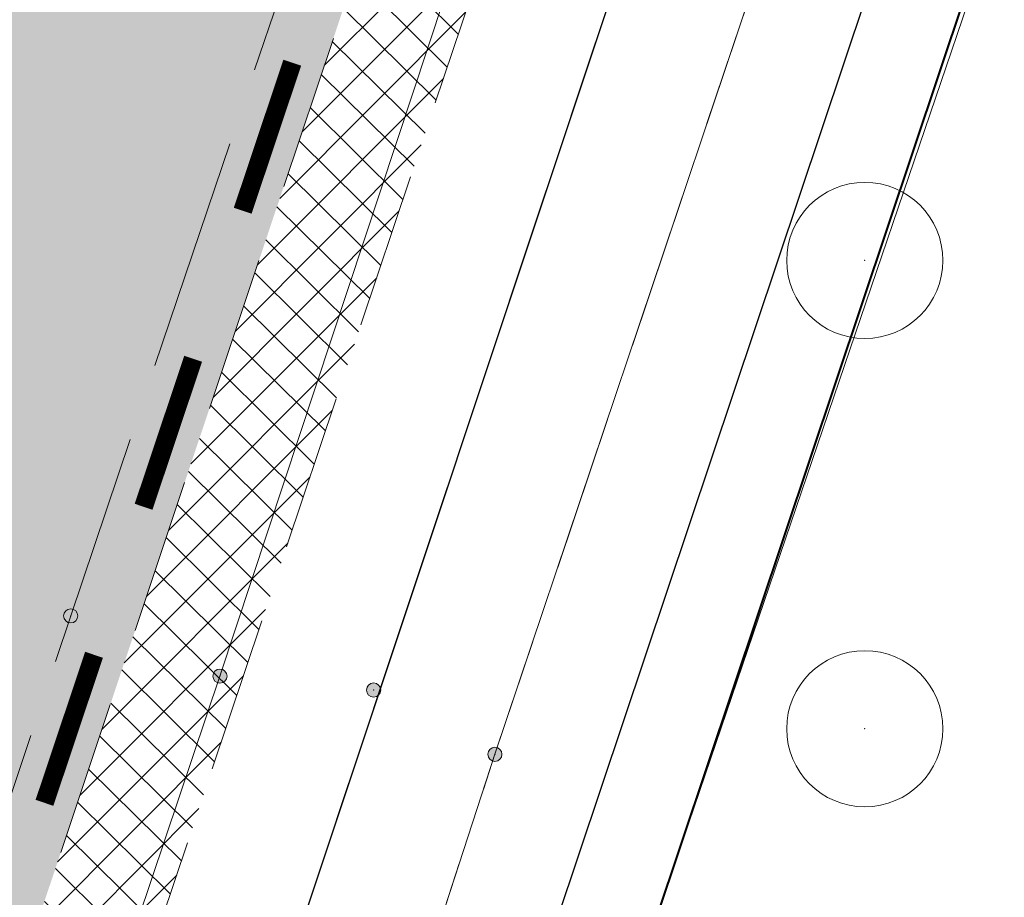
# Model space of a CAD drawing. Header units: metres. Extents: x 6599594 to 6600699, y 5687867 to 5691114.
# Tile 123 of 256: x 6599912.31 to 6599918.62, y 5688735.94 to 5688741.56. Entities that reach past the tile are written whole.
import ezdxf

# ---------------------------------------------------------------- set-up
doc = ezdxf.new("R2010")
doc.units = ezdxf.units.M
doc.header["$MEASUREMENT"] = 0
for name, pattern in [('1', [0]), ('3_EGBZ', [1.5, 1, -0.5]), ('BTO', [0]), ('BUG', [1.5, 1, -0.5]), ('GUK', [2, 1.5, -0.5]), ('GUZ', [1, 0.5, -0.5]), ('L_0_04', [1.5, 1, -0.5]), ('L_0_06', [2, 1.5, -0.5]), ('UPT', [0])]:
    doc.linetypes.add(name, pattern=pattern)
doc.layers.get('0').update_dxf_attribs({"color": 253, "linetype": 'CONTINUOUS', "lineweight": 13})
doc.layers.add('__gaPoziome', color=7, linetype='CONTINUOUS')
doc.layers.add('zzz.gaHSDomyslna', color=7, linetype='CONTINUOUS')
for name, color, linetype, lineweight in [('_dren', 30, '3_EGBZ', 40), ('_kolor chodnik', 50, '1', 5), ('_kolor jezdnia', 4, '1', 0), ('_kolor pobocze', 211, '1', 5), ('_kolor zjazdy kostka', 7, '1', 5), ('_kolor ścieżka @ 1', 10, '1', 0), ('_krawedz jezdni i pobocza', 7, 'BUG', 15), ('_podział mój', 201, 'BTO', 40), ('_row', 150, 'CONTINUOUS', 30), ('Dzialki', 130, '1', 30), ('Kontury', 252, 'GUK', 9), ('OT_Komunikacja', 7, 'CONTINUOUS', 0), ('OT_ZagospodarowanieTerenu', 7, 'CONTINUOUS', 0), ('pkt_sztuczny_i_naturalny', 7, 'CONTINUOUS', 5), ('UTTPOM_L_0', 30, 'UPT', 9), ('Uzytki', 252, 'GUZ', 9)]:
    doc.layers.add(name, color=color, linetype=linetype, lineweight=lineweight)
pattern_1 = [(45, (0, 0), (-0.1414213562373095, 0.1414213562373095), []), (135, (0, 0), (-0.1414213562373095, -0.1414213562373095), [])]

# ---------------------------------------------------------------- blocks, each defined once
blk = doc.blocks.new('230')
at = {"color": 0, "linetype": 'Continuous', "lineweight": 18}
blk.add_circle((0, 0), 1, dxfattribs=at)
blk = doc.blocks.new('168')
at = {"linetype": 'Continuous', "lineweight": 13}
blk.add_hatch(color=0, dxfattribs=at).paths.add_polyline_path([(0, -0.090553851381, 1), (0, 0.090553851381, 1)])
at = {"color": 0, "linetype": 'Continuous', "lineweight": 13}
blk.add_circle((0, 0), 0.090553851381, dxfattribs=at)
blk = doc.blocks.new('169')
at = {"linetype": 'Continuous', "lineweight": 13}
blk.add_hatch(color=0, dxfattribs=at).paths.add_polyline_path([(0, -0.090553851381, 1), (0, 0.090553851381, 1)])
at = {"color": 0, "linetype": 'Continuous', "lineweight": 13}
blk.add_circle((0, 0), 0.090553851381, dxfattribs=at)
blk = doc.blocks.new('hhh')
at = {"layer": '_podział mój'}
blk.add_line((6600030.348422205, 5689076.243038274), (6599864.227411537, 5688579.984196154), dxfattribs=at)
blk = doc.blocks.new('*U1196')
at = {"layer": 'zzz.gaHSDomyslna', "color": 182, "const_width": 0.12}
for points in [[(-46.34532796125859, -138.4489457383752), (-46.66276171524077, -139.3972261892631)], [(-46.98019546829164, -140.3455066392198), (-47.2976292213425, -141.2937870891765)], [(-47.61506297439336, -142.2420675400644), (-47.93249672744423, -143.1903479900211)]]:
    blk.add_lwpolyline(points, dxfattribs=at)

msp = doc.modelspace()

# ---------------------------------------------------------------- hatches: boundary and pattern name
at = {"layer": '_kolor chodnik'}
h = msp.add_hatch(dxfattribs=at)
h.set_pattern_fill('ANSI37', color=256, scale=1.6)
h.set_pattern_definition(pattern_1)
h.paths.add_polyline_path([(6599849.938171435, 5688542.085872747), (6599852.232147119, 5688548.938742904), (6599853.573135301, 5688548.489851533), (6599853.827082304, 5688549.248475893), (6599851.793849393, 5688549.929093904), (6599849.895278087, 5688548.982823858), (6599847.823506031, 5688542.793750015)])
edge = h.paths.add_edge_path()
edge.add_line((6600018.106075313, 5689087.454911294), (6600022.42781917, 5689091.229234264))
edge.add_line((6600022.42781917, 5689091.229234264), (6600020.233254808, 5689093.742094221))
edge.add_line((6600020.233254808, 5689093.742094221), (6600017.159471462, 5689091.057656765))
edge.add_arc((6600023.275194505, 5689085.385140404), 8.34143334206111, 137.1531558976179, 148.8016577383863)
edge.add_line((6600016.140105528, 5689089.706021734), (6600018.106075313, 5689087.454911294))
h.paths.add_polyline_path([(6600038.501784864, 5689187.59229436), (6600037.906968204, 5689187.700586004), (6600037.638296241, 5689186.224843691), (6600038.240083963, 5689186.115282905)])
h.paths.add_polyline_path([(6600069.098302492, 5689360.276020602), (6600068.321239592, 5689360.413462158), (6600068.064048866, 5689358.936495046), (6600068.836639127, 5689358.799546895)])
h.paths.add_polyline_path([(6600082.393785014, 5689362.950258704), (6600082.941124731, 5689366.103121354), (6600081.481377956, 5689366.361351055), (6600080.923159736, 5689363.210828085)])
h.paths.add_polyline_path([(6600074.022236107, 5689388.065861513), (6600072.983907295, 5689388.249860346), (6600072.723374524, 5689386.772538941), (6600073.760538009, 5689386.588865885)])
h.paths.add_polyline_path([(6600105.602402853, 5689486.45426531), (6600106.738797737, 5689489.760539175), (6600105.28818975, 5689490.281952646), (6600104.132785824, 5689486.965912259)])
h.paths.add_polyline_path([(6600132.519778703, 5689678.737346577), (6600131.636986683, 5689678.922259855), (6600131.330470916, 5689677.453953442), (6600132.212256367, 5689677.269208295)])
h.paths.add_polyline_path([(6600156.649397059, 5689798.7449027), (6600156.48800471, 5689797.95886096), (6600157.450195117, 5689797.757316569), (6600157.615023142, 5689798.542205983)])
h.paths.add_polyline_path([(6600189.055358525, 5689948.643107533), (6600187.902868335, 5689948.884512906), (6600187.600024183, 5689947.417400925), (6600188.748131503, 5689947.176379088)])
edge = h.paths.add_edge_path()
edge.add_line((6600204.459383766, 5690032.969035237), (6600204.153258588, 5690031.227801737))
edge.add_arc((6600202.328347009, 5690027.299936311), 4.331100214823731, 41.853001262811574, 65.08011546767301, ccw=False)
edge.add_arc((6600032.903931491, 5690051.979071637), 174.020003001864, 352.8070218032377, 353.495463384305)
edge.add_arc((6600202.372679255, 5690027.343587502), 5.999999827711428, 55.12102442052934, 69.64815978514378)
edge = h.paths.add_edge_path()
edge.add_line((6600205.046027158, 5690040.265402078), (6600204.972740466, 5690038.483452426))
edge.add_arc((6600203.986269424, 5690044.401803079), 5.999999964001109, 279.4630688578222, 294.9140560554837)
edge.add_line((6600206.513819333, 5690038.960158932), (6600206.607027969, 5690041.030672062))
edge.add_arc((6600203.986269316, 5690044.401803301), 4.270000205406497, 284.3702444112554, 307.86193139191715, ccw=False)
edge = h.paths.add_edge_path()
edge.add_arc((6600203.547470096, 5690044.558759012), 6.446878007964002, 324.43500910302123, 356.20133685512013, ccw=False)
edge.add_arc((6600203.986269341, 5690044.401803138), 6.000000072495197, 323.2169970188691, 357.4193489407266)
h.paths.add_polyline_path([(6600208.910055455, 5690121.713696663), (6600208.146285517, 5690121.748120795), (6600207.125602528, 5690121.794124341), (6600209.971605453, 5690121.665851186)])
edge = h.paths.add_edge_path()
edge.add_line((6600238.769818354, 5690481.648294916), (6600240.338176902, 5690490.87374652))
edge.add_line((6600240.338176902, 5690490.87374652), (6600241.251295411, 5690510.829461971))
edge.add_line((6600241.251295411, 5690510.829461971), (6600239.524022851, 5690510.928942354))
edge.add_line((6600239.524022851, 5690510.928942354), (6600238.633343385, 5690491.167757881))
edge.add_line((6600238.633343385, 5690491.167757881), (6600234.579716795, 5690467.661262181))
edge.add_line((6600234.579716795, 5690467.661262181), (6600234.449796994, 5690464.966873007))
edge.add_arc((6600242.443669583, 5690464.607462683), 8.001948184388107, 177.4256737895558, 268.2543056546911)
edge.add_line((6600242.199903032, 5690456.609228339), (6600242.216657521, 5690457.359274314))
edge.add_line((6600242.216657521, 5690457.359274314), (6600242.305257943, 5690458.836738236))
edge.add_arc((6600242.444504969, 5690464.607952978), 5.772894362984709, 177.0298084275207, 268.6178439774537, ccw=False)
edge.add_line((6600236.679365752, 5690464.907083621), (6600236.951876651, 5690470.95443634))
edge.add_line((6600236.951876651, 5690470.95443634), (6600238.15078669, 5690478.210832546))
edge.add_line((6600238.15078669, 5690478.210832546), (6600238.769818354, 5690481.648294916))
h.paths.add_polyline_path([(6600238.769818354, 5690481.648294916), (6600238.15078669, 5690478.210832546), (6600239.670056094, 5690477.930590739), (6600240.266710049, 5690481.376366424)])
edge = h.paths.add_edge_path()
edge.add_line((6600223.366500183, 5690460.339976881), (6600223.278629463, 5690457.997544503))
edge.add_arc((6600220.967166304, 5690465.656339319), 7.999999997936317, 286.7940807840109, 300.2738222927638)
edge.add_line((6600225.000231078, 5690458.747331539), (6600225.240084, 5690461.623695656))
edge.add_arc((6600221.105749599, 5690465.648640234), 5.76999998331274, 293.06724424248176, 315.7681070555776, ccw=False)
edge = h.paths.add_edge_path()
edge.add_arc((6600220.025145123, 5690444.676291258), 5.770000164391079, 37.996647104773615, 59.94382588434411, ccw=False)
edge.add_line((6600224.572175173, 5690448.22839199), (6600224.817793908, 5690451.081798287))
edge.add_arc((6600220.025145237, 5690444.676291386), 7.999999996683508, 53.19588653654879, 68.15166733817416)
edge.add_line((6600223.00235276, 5690452.101669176), (6600222.91504296, 5690449.670427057))
edge = h.paths.add_edge_path()
edge.add_arc((6600221.105749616, 5690465.648640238), 7.999999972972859, 328.0222308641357, 357.0132597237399)
edge.add_line((6600229.094882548, 5690465.23180147), (6600229.218816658, 5690467.593604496))
edge.add_line((6600229.218816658, 5690467.593604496), (6600228.218919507, 5690467.645774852))
edge.add_line((6600228.218919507, 5690467.645774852), (6600227.891778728, 5690461.411918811))
h.paths.add_polyline_path([(6600200.980142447, 5690012.236744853), (6600202.317278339, 5690011.956662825), (6600202.522293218, 5690012.935421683), (6600201.182321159, 5690013.216097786)])
h.paths.add_polyline_path([(6600196.457878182, 5689983.98337835), (6600195.202332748, 5689984.246370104), (6600194.899091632, 5689982.777335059), (6600196.150355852, 5689982.515240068)])
edge = h.paths.add_edge_path()
edge.add_line((6600112.305909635, 5689517.991018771), (6600112.691041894, 5689519.807934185))
edge.add_line((6600112.691041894, 5689519.807934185), (6600113.245521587, 5689522.423769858))
edge.add_line((6600113.245521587, 5689522.423769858), (6600111.553124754, 5689522.782507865))
edge.add_line((6600111.553124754, 5689522.782507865), (6600107.405864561, 5689503.21722655))
edge.add_line((6600107.405864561, 5689503.21722655), (6600099.494506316, 5689480.361667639))
edge.add_line((6600099.494506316, 5689480.361667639), (6600099.182814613, 5689478.891218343))
edge.add_arc((6600107.008997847, 5689477.232359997), 8.000059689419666, 168.0325629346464, 257.7529108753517)
edge.add_line((6600105.311960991, 5689469.414366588), (6600105.784990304, 5689471.593619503))
edge.add_arc((6600107.008927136, 5689477.232314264), 5.769999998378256, 168.0321375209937, 257.7533362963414, ccw=False)
edge.add_line((6600101.364343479, 5689478.42879883), (6600101.647245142, 5689479.76342708))
edge.add_line((6600101.647245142, 5689479.76342708), (6600104.132785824, 5689486.965912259))
edge.add_line((6600104.132785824, 5689486.965912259), (6600105.28818975, 5689490.281952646))
edge.add_line((6600105.28818975, 5689490.281952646), (6600108.240043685, 5689498.809726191))
edge.add_line((6600108.240043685, 5689498.809726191), (6600112.305909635, 5689517.991018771))
h.paths.add_polyline_path([(6600136.009573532, 5689645.499114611), (6600138.333647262, 5689645.012304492), (6600138.661671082, 5689646.578318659), (6600134.869459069, 5689647.372651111)])
at = {"layer": '_kolor jezdnia'}
h = msp.add_hatch(dxfattribs=at)
h.set_pattern_fill('ANSI37', color=4, scale=3.5)
h.set_pattern_definition([(45, (0, 0), (-0.3093592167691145, 0.3093592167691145), []), (135, (0, 0), (-0.3093592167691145, -0.3093592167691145), [])])
edge = h.paths.add_edge_path()
edge.add_line((6599833.066047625, 5688539.933393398), (6599850.649511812, 5688527.983462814))
edge.add_arc((6599857.337592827, 5688536.653968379), 10.95025544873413, 169.5012687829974, 232.3548431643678, ccw=False)
edge.add_arc((6599858.085851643, 5688536.618142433), 11.69295282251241, 162.2507788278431, 169.9967502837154, ccw=False)
edge.add_line((6599846.949484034, 5688540.182754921), (6599847.823506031, 5688542.793750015))
edge.add_line((6599847.823506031, 5688542.793750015), (6599849.895278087, 5688548.982823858))
edge.add_line((6599849.895278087, 5688548.982823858), (6599852.434748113, 5688556.56906746))
edge.add_line((6599852.434748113, 5688556.56906746), (6599928.48625871, 5688783.760284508))
edge.add_line((6599928.48625871, 5688783.760284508), (6599931.025728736, 5688791.34652811))
edge.add_line((6599931.025728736, 5688791.34652811), (6599996.657773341, 5688987.411326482))
edge.add_line((6599996.657773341, 5688987.411326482), (6599999.197243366, 5688994.997570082))
edge.add_line((6599999.197243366, 5688994.997570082), (6600021.930100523, 5689062.908193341))
edge.add_line((6600021.930100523, 5689062.908193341), (6600017.620224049, 5689067.371531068))
edge.add_line((6600017.620224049, 5689067.371531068), (6600016.714558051, 5689064.654078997))
edge.add_line((6600016.714558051, 5689064.654078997), (6600012.423620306, 5689051.835617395))
edge.add_line((6600012.423620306, 5689051.835617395), (6600009.884150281, 5689044.249373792))
edge.add_line((6600009.884150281, 5689044.249373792), (6599977.53516164, 5688947.612159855))
edge.add_line((6599977.53516164, 5688947.612159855), (6599974.995691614, 5688940.025916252))
edge.add_line((6599974.995691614, 5688940.025916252), (6599942.096912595, 5688841.746295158))
edge.add_line((6599942.096912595, 5688841.746295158), (6599939.557442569, 5688834.160051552))
edge.add_line((6599939.557442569, 5688834.160051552), (6599882.679288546, 5688664.246042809))
edge.add_line((6599882.679288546, 5688664.246042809), (6599880.139818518, 5688656.659799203))
edge.add_line((6599880.139818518, 5688656.659799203), (6599852.46454386, 5688573.984527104))
edge.add_line((6599852.46454386, 5688573.984527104), (6599842.470137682, 5688544.127903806))
edge.add_arc((6599835.706422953, 5688546.652910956), 7.219660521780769, 248.5480913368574, 339.52856074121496, ccw=False)
h.paths.add_polyline_path([(6600044.653202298, 5689172.271628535), (6600046.276244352, 5689181.431901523), (6600047.759199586, 5689189.801539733), (6600051.0603021, 5689208.432603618), (6600052.368792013, 5689215.817578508), (6600054.808584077, 5689229.587499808), (6600056.11707399, 5689236.972474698), (6600057.346666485, 5689243.912161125), (6600058.655146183, 5689251.297078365), (6600058.831439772, 5689252.292060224), (6600060.098987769, 5689259.445963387), (6600060.139929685, 5689259.677035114), (6600061.407468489, 5689266.830886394), (6600072.329030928, 5689328.470998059), (6600073.637511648, 5689335.855921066), (6600077.337304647, 5689356.73715072), (6600078.820259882, 5689365.106788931), (6600081.142794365, 5689378.214921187), (6600082.538516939, 5689386.092227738), (6600095.187867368, 5689457.483787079), (6600091.082877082, 5689465.8405575), (6600089.043088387, 5689454.328211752), (6600087.870641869, 5689447.711051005), (6600087.560133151, 5689445.958573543), (6600086.562151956, 5689440.326076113), (6600082.433200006, 5689417.022719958), (6600080.95024477, 5689408.65308175), (6600077.202698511, 5689387.502337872), (6600075.719743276, 5689379.132699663), (6600073.469199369, 5689366.430874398), (6600071.986244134, 5689358.061236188), (6600069.98686466, 5689346.776955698), (6600068.591142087, 5689338.899649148), (6600065.559290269, 5689321.78820693), (6600064.163567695, 5689313.910900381), (6600059.719426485, 5689288.828650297), (6600058.323703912, 5689280.951343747), (6600057.563846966, 5689276.662793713), (6600056.168124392, 5689268.785487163), (6600054.804920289, 5689261.091711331), (6600053.409197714, 5689253.21440478), (6600053.264817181, 5689252.399536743), (6600051.869094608, 5689244.522230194), (6600051.183555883, 5689240.653124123), (6600049.787833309, 5689232.775817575), (6600046.593849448, 5689214.749319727), (6600045.198126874, 5689206.872013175), (6600044.41754409, 5689202.466488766), (6600042.934588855, 5689194.096850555), (6600036.429952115, 5689157.38538759), (6600034.946996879, 5689149.01574938), (6600030.579776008, 5689124.367629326), (6600027.529365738, 5689107.151445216), (6600024.895072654, 5689094.014582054), (6600030.583685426, 5689094.264316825), (6600032.945013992, 5689106.191885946), (6600043.170247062, 5689163.901990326)])
edge = h.paths.add_edge_path()
edge.add_line((6600111.106812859, 5689535.144351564), (6600111.256844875, 5689535.85214863))
edge.add_line((6600111.256844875, 5689535.85214863), (6600112.915748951, 5689543.678261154))
edge.add_line((6600112.915748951, 5689543.678261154), (6600117.304772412, 5689564.384094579))
edge.add_line((6600117.304772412, 5689564.384094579), (6600119.067357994, 5689572.699339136))
edge.add_line((6600119.067357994, 5689572.699339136), (6600120.087667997, 5689577.512794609))
edge.add_line((6600120.087667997, 5689577.512794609), (6600121.642890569, 5689584.849775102))
edge.add_line((6600121.642890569, 5689584.849775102), (6600128.436769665, 5689616.900852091))
edge.add_line((6600128.436769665, 5689616.900852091), (6600129.991992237, 5689624.237832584))
edge.add_line((6600129.991992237, 5689624.237832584), (6600132.660554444, 5689636.827148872))
edge.add_line((6600132.660554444, 5689636.827148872), (6600133.208838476, 5689639.444704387))
edge.add_line((6600133.208838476, 5689639.444704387), (6600134.848957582, 5689647.274775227))
edge.add_line((6600134.848957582, 5689647.274775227), (6600138.97649476, 5689666.979995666))
edge.add_line((6600138.97649476, 5689666.979995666), (6600140.51410642, 5689674.320687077))
edge.add_line((6600140.51410642, 5689674.320687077), (6600145.209128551, 5689696.735129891))
edge.add_line((6600145.209128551, 5689696.735129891), (6600146.746740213, 5689704.075821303))
edge.add_line((6600146.746740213, 5689704.075821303), (6600151.462308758, 5689726.588354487))
edge.add_line((6600151.462308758, 5689726.588354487), (6600152.999920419, 5689733.929045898))
edge.add_line((6600152.999920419, 5689733.929045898), (6600155.244070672, 5689744.642813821))
edge.add_line((6600155.244070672, 5689744.642813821), (6600156.781682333, 5689751.983505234))
edge.add_line((6600156.781682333, 5689751.983505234), (6600161.635515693, 5689775.156126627))
edge.add_line((6600161.635515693, 5689775.156126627), (6600163.378142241, 5689783.475576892))
edge.add_line((6600163.378142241, 5689783.475576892), (6600163.850769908, 5689785.731942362))
edge.add_line((6600163.850769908, 5689785.731942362), (6600167.028500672, 5689800.902704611))
edge.add_line((6600167.028500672, 5689800.902704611), (6600179.49088801, 5689860.399222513))
edge.add_line((6600179.49088801, 5689860.399222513), (6600181.233514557, 5689868.718672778))
edge.add_line((6600181.233514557, 5689868.718672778), (6600181.84713393, 5689871.648144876))
edge.add_line((6600181.84713393, 5689871.648144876), (6600183.384745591, 5689878.988836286))
edge.add_line((6600183.384745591, 5689878.988836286), (6600184.935818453, 5689886.393792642))
edge.add_line((6600184.935818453, 5689886.393792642), (6600186.575937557, 5689894.223863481))
edge.add_line((6600186.575937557, 5689894.223863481), (6600194.05133812, 5689929.912074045))
edge.add_line((6600194.05133812, 5689929.912074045), (6600195.691457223, 5689937.742144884))
edge.add_line((6600195.691457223, 5689937.742144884), (6600202.915799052, 5689972.231779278))
edge.add_line((6600202.915799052, 5689972.231779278), (6600204.555918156, 5689980.061850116))
edge.add_line((6600204.555918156, 5689980.061850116), (6600206.062781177, 5689987.255744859))
edge.add_line((6600206.062781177, 5689987.255744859), (6600207.702900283, 5689995.085815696))
edge.add_line((6600207.702900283, 5689995.085815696), (6600210.232559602, 5690007.162628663))
edge.add_line((6600210.232559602, 5690007.162628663), (6600211.694938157, 5690014.144150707))
edge.add_arc((6600028.177652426, 5690052.584442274), 187.5000004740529, 348.1696294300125, 357.4195276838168)
edge.add_line((6600215.487522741, 5690044.142720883), (6600208.310270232, 5690026.480446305))
edge.add_arc((6600032.903933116, 5690051.97907145), 177.2500013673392, 348.1696294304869, 351.7289130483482, ccw=False)
edge.add_line((6600206.38894146, 5690015.640182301), (6600205.966941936, 5690013.625519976))
edge.add_line((6600205.966941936, 5690013.625519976), (6600204.326822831, 5690005.795449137))
edge.add_line((6600204.326822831, 5690005.795449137), (6600197.076961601, 5689971.183982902))
edge.add_line((6600197.076961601, 5689971.183982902), (6600195.334335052, 5689962.864532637))
edge.add_line((6600195.334335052, 5689962.864532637), (6600193.44722506, 5689953.855305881))
edge.add_line((6600193.44722506, 5689953.855305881), (6600191.909227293, 5689946.512771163))
edge.add_line((6600191.909227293, 5689946.512771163), (6600185.496844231, 5689915.899498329))
edge.add_line((6600185.496844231, 5689915.899498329), (6600183.856521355, 5689908.068454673))
edge.add_line((6600183.856521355, 5689908.068454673), (6600182.066605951, 5689899.523243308))
edge.add_line((6600182.066605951, 5689899.523243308), (6600180.32407057, 5689891.204228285))
edge.add_line((6600180.32407057, 5689891.204228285), (6600174.320344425, 5689862.541919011))
edge.add_line((6600174.320344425, 5689862.541919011), (6600172.577809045, 5689854.222903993))
edge.add_line((6600172.577809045, 5689854.222903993), (6600163.663810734, 5689811.666703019))
edge.add_line((6600163.663810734, 5689811.666703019), (6600162.023782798, 5689803.837067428))
edge.add_line((6600162.023782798, 5689803.837067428), (6600160.924220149, 5689798.587659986))
edge.add_line((6600160.924220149, 5689798.587659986), (6600159.279208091, 5689790.734229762))
edge.add_line((6600159.279208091, 5689790.734229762), (6600157.107250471, 5689780.365115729))
edge.add_line((6600157.107250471, 5689780.365115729), (6600155.462238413, 5689772.511685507))
edge.add_line((6600155.462238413, 5689772.511685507), (6600153.380318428, 5689762.572418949))
edge.add_line((6600153.380318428, 5689762.572418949), (6600151.735124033, 5689754.718118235))
edge.add_line((6600151.735124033, 5689754.718118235), (6600148.586504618, 5689739.686336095))
edge.add_line((6600148.586504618, 5689739.686336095), (6600146.885007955, 5689731.563243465))
edge.add_line((6600146.885007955, 5689731.563243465), (6600141.75088822, 5689707.052510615))
edge.add_line((6600141.75088822, 5689707.052510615), (6600140.110896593, 5689699.223048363))
edge.add_line((6600140.110896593, 5689699.223048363), (6600133.483561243, 5689667.583574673))
edge.add_line((6600133.483561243, 5689667.583574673), (6600131.860394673, 5689659.834436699))
edge.add_line((6600131.860394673, 5689659.834436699), (6600131.740984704, 5689659.26436315))
edge.add_line((6600131.740984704, 5689659.26436315), (6600130.117814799, 5689651.515209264))
edge.add_line((6600130.117814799, 5689651.515209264), (6600127.27873359, 5689637.961189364))
edge.add_line((6600127.27873359, 5689637.961189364), (6600126.924568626, 5689636.290366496))
edge.add_line((6600126.924568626, 5689636.290366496), (6600125.166244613, 5689627.995226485))
edge.add_line((6600125.166244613, 5689627.995226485), (6600118.009503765, 5689594.232298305))
edge.add_line((6600118.009503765, 5689594.232298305), (6600116.25117975, 5689585.937158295))
edge.add_line((6600116.25117975, 5689585.937158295), (6600113.665314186, 5689573.737975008))
edge.add_line((6600113.665314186, 5689573.737975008), (6600111.898534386, 5689565.402943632))
edge.add_line((6600111.898534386, 5689565.402943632), (6600104.889982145, 5689532.339115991))
edge.add_line((6600104.889982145, 5689532.339115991), (6600103.22663594, 5689524.492047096))
edge.add_line((6600103.22663594, 5689524.492047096), (6600096.623876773, 5689493.342605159))
edge.add_line((6600096.623876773, 5689493.342605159), (6600094.968986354, 5689485.535427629))
edge.add_line((6600094.968986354, 5689485.535427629), (6600094.300101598, 5689482.379870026))
edge.add_line((6600094.300101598, 5689482.379870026), (6600099.182814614, 5689478.891218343))
edge.add_line((6600099.182814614, 5689478.891218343), (6600099.494506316, 5689480.361667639))
edge.add_line((6600099.494506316, 5689480.361667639), (6600111.106812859, 5689535.144351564))
edge = h.paths.add_edge_path()
edge.add_arc((6600239.213891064, 5690851.400367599), 10.00000000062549, -2.8342403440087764, 76.13703556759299, ccw=False)
edge.add_line((6600249.201658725, 5690850.905901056), (6600249.082723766, 5690848.503524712))
edge.add_line((6600249.082723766, 5690848.503524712), (6600247.016487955, 5690806.767468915))
edge.add_line((6600247.016487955, 5690806.767468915), (6600246.092398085, 5690789.152178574))
edge.add_line((6600246.092398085, 5690789.152178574), (6600233.768116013, 5690572.015170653))
edge.add_line((6600233.768116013, 5690572.015170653), (6600228.959056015, 5690465.296202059))
edge.add_line((6600228.959056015, 5690465.296202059), (6600234.588724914, 5690465.017134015))
edge.add_line((6600234.588724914, 5690465.017134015), (6600239.262540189, 5690571.767576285))
edge.add_line((6600239.262540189, 5690571.767576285), (6600252.50503885, 5690806.400146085))
edge.add_line((6600252.50503885, 5690806.400146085), (6600254.569211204, 5690848.094521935))
edge.add_arc((6600262.559425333, 5690847.6989487), 7.999999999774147, 76.13703557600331, 177.1657596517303, ccw=False)
edge.add_line((6600264.476229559, 5690855.465921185), (6600241.609896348, 5690861.109083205))
edge = h.paths.add_edge_path()
edge.add_line((6600250.031475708, 5690451.625307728), (6600250.231741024, 5690455.772579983))
edge.add_line((6600250.231741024, 5690455.772579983), (6600246.257763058, 5690456.417303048))
edge.add_line((6600246.257763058, 5690456.417303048), (6600242.171761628, 5690456.61060902))
edge.add_arc((6600242.563100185, 5690464.586983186), 7.985968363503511, 176.9123644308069, 267.1911945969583, ccw=False)
edge.add_line((6600234.588724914, 5690465.017134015), (6600228.959056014, 5690465.296202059))
edge.add_arc((6600220.965133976, 5690465.657286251), 8.002072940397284, 267.8289300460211, 357.413716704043, ccw=False)
edge.add_line((6600220.661989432, 5690457.660957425), (6600212.406915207, 5690458.119572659))
edge.add_line((6600212.406915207, 5690458.119572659), (6600208.431872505, 5690457.817501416))
edge.add_line((6600208.431872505, 5690457.817501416), (6600208.233912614, 5690454.548331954))
edge.add_line((6600208.233912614, 5690454.548331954), (6600212.129565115, 5690453.127270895))
edge.add_line((6600212.129565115, 5690453.127270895), (6600218.640548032, 5690452.76554962))
edge.add_line((6600218.640548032, 5690452.76554962), (6600216.486747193, 5690452.885205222))
edge.add_line((6600216.486747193, 5690452.885205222), (6600220.468905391, 5690452.663974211))
edge.add_arc((6600220.025145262, 5690444.676291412), 7.99999997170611, -0.3386579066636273, 86.8201700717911, ccw=False)
edge.add_line((6600228.025005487, 5690444.629006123), (6600227.803602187, 5690439.649256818))
edge.add_line((6600227.803602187, 5690439.649256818), (6600226.885525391, 5690435.936828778))
edge.add_line((6600226.885525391, 5690435.936828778), (6600225.534849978, 5690405.967249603))
edge.add_line((6600225.534849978, 5690405.967249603), (6600226.115199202, 5690402.187514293))
edge.add_line((6600226.115199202, 5690402.187514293), (6600213.445139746, 5690121.008786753))
edge.add_line((6600213.445139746, 5690121.008786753), (6600213.352800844, 5690118.960058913))
edge.add_line((6600213.352800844, 5690118.960058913), (6600209.980184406, 5690044.131649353))
edge.add_arc((6600203.98626942, 5690044.401803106), 5.999999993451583, 257.4162346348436, 357.41934921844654, ccw=False)
edge.add_line((6600202.679069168, 5690038.545931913), (6600201.589735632, 5690033.666039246))
edge.add_line((6600201.589735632, 5690033.666039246), (6600203.67987942, 5690033.199458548))
edge.add_arc((6600202.372679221, 5690027.343587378), 5.999999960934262, -8.27108729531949, 77.41623506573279, ccw=False)
edge.add_line((6600208.310270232, 5690026.480446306), (6600215.487522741, 5690044.142720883))
edge.add_line((6600215.487522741, 5690044.142720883), (6600216.199687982, 5690059.9446614))
edge.add_line((6600216.199687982, 5690059.9446614), (6600216.537356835, 5690067.437056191))
edge.add_line((6600216.537356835, 5690067.437056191), (6600223.893528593, 5690230.66011469))
edge.add_line((6600223.893528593, 5690230.66011469), (6600224.231197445, 5690238.152509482))
edge.add_line((6600224.231197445, 5690238.152509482), (6600233.507835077, 5690443.987992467))
edge.add_arc((6600241.499722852, 5690443.627812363), 7.999999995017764, 87.29208981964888, 177.4195277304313, ccw=False)
edge.add_line((6600241.877677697, 5690451.618879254), (6600246.021541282, 5690451.422886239))
edge.add_line((6600246.021541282, 5690451.422886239), (6600246.427694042, 5690451.44338883))
edge.add_line((6600246.427694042, 5690451.44338883), (6600246.79397003, 5690451.461878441))
edge.add_line((6600246.79397003, 5690451.461878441), (6600250.031475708, 5690451.625307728))
edge = h.paths.add_edge_path()
edge.add_line((6600007.33756506, 5689086.20374581), (6600006.980466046, 5689080.740822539))
edge.add_line((6600006.980466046, 5689080.740822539), (6600007.229745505, 5689080.720859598))
edge.add_line((6600007.229745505, 5689080.720859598), (6600008.093335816, 5689080.601653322))
edge.add_line((6600008.093335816, 5689080.601653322), (6600008.702681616, 5689080.53831051))
edge.add_arc((6600008.140193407, 5689070.554142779), 9.999999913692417, -18.557800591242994, 86.77547804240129, ccw=False)
edge.add_line((6600017.620224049, 5689067.371531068), (6600021.930100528, 5689062.908193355))
edge.add_arc((6599734.83819726, 5689159.011261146), 302.7499967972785, 341.4922000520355, 343.8640860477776)
edge.add_arc((6600034.895369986, 5689072.315877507), 9.581213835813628, 98.63328270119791, 164.5273290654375, ccw=False)
edge.add_line((6600033.457137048, 5689081.788529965), (6600033.832640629, 5689081.798737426))
edge.add_line((6600033.832640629, 5689081.798737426), (6600034.422462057, 5689082.05700874))
edge.add_line((6600034.422462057, 5689082.05700874), (6600036.833623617, 5689082.139040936))
edge.add_line((6600036.833623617, 5689082.139040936), (6600036.730225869, 5689087.148851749))
edge.add_line((6600036.730225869, 5689087.148851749), (6600036.579860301, 5689087.134303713))
edge.add_arc((6600036.479565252, 5689093.136286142), 6.002820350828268, 169.1687651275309, 270.9573417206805, ccw=False)
edge.add_line((6600030.583685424, 5689094.264316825), (6600024.895072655, 5689094.014582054))
edge.add_arc((6600015.200558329, 5689096.162123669), 9.929528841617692, 271.0943432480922, 347.5094668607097, ccw=False)
edge.add_arc((6600014.909438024, 5689089.646776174), 3.446070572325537, 264.4236009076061, 278.0194998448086, ccw=False)
edge.add_line((6600014.574573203, 5689086.217014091), (6600014.299554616, 5689086.232508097))
edge.add_line((6600014.299554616, 5689086.232508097), (6600010.474232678, 5689086.448019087))
edge.add_line((6600010.474232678, 5689086.448019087), (6600007.33756506, 5689086.20374581))
edge = h.paths.add_edge_path()
edge.add_line((6600105.490725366, 5689463.953528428), (6600106.927559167, 5689464.047234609))
edge.add_line((6600106.927559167, 5689464.047234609), (6600107.835, 5689468.66))
edge.add_line((6600107.835, 5689468.66), (6600105.311960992, 5689469.414366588))
edge.add_arc((6600107.008997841, 5689477.232359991), 8.000059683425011, 168.0325628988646, 257.75291091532, ccw=False)
edge.add_line((6600099.182814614, 5689478.891218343), (6600094.300101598, 5689482.379870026))
edge.add_arc((6600586.245114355, 5689378.104238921), 502.8750369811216, 168.032376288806, 169.9522165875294)
edge.add_line((6600091.082877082, 5689465.8405575), (6600095.187867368, 5689457.483787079))
edge.add_arc((6600103.065173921, 5689456.088064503), 8.000000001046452, 77.7533362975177, 169.9524553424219, ccw=False)
edge.add_line((6600104.762140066, 5689463.906012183), (6600105.490725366, 5689463.953528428))
at = {"layer": '_kolor pobocze'}
h = msp.add_hatch(dxfattribs=at)
h.set_pattern_fill('ANSI37', color=256, scale=1.6)
h.set_pattern_definition(pattern_1)
h.paths.add_polyline_path([(6599932.280385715, 5688783.281118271), (6599932.51846103, 5688783.99232861), (6599930.384830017, 5688784.706554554), (6599928.486258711, 5688783.760284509), (6599900.424162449, 5688699.929447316), (6599901.135372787, 5688699.691372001), (6599929.09885504, 5688783.227616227), (6599930.441347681, 5688783.896730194)])
h.paths.add_polyline_path([(6599863.82305472, 5688584.885679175), (6599865.662092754, 5688584.270067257), (6599865.900168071, 5688584.981277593), (6599863.766537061, 5688585.69550354), (6599861.867965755, 5688584.749233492), (6599852.434748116, 5688556.569067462), (6599852.907883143, 5688555.61978181), (6599862.297350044, 5688583.669249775), (6599862.358334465, 5688583.85143058), (6599862.480562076, 5688584.216565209)])
h.paths.add_polyline_path([(6599865.891775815, 5688591.038664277), (6599865.217260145, 5688592.39199476), (6599901.135372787, 5688699.691372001), (6599900.424162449, 5688699.929447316), (6599864.407435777, 5688592.335477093), (6599865.353705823, 5688590.436905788), (6599867.487336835, 5688589.722679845), (6599867.72541215, 5688590.433890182)])
at = {"layer": '_kolor zjazdy kostka'}
h = msp.add_hatch(dxfattribs=at)
h.set_pattern_fill('ANSI37', color=256, scale=1.6)
h.set_pattern_definition(pattern_1)
h.paths.add_polyline_path([(6600244.137440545, 5690813.934732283), (6600242.369522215, 5690814.022127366), (6600242.097568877, 5690808.528921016), (6600243.865482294, 5690808.441426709)])
h.paths.add_polyline_path([(6600247.012128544, 5690806.679412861), (6600247.442736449, 5690815.377295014), (6600247.393289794, 5690814.378518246), (6600247.113277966, 5690808.722537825)])
h.paths.add_polyline_path([(6600242.297085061, 5690788.088808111), (6600240.958726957, 5690788.155683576), (6600240.648818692, 5690782.664569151), (6600241.987258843, 5690782.599147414)])
h.paths.add_polyline_path([(6600245.558275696, 5690780.919298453), (6600246.037231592, 5690789.405686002), (6600244.985820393, 5690788.453468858), (6600244.612601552, 5690781.981345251)])
h.paths.add_polyline_path([(6600241.348405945, 5690723.711515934), (6600242.272017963, 5690722.691689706), (6600242.749709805, 5690731.155680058), (6600241.698138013, 5690730.203317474), (6600241.472690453, 5690726.27550499)])
h.paths.add_polyline_path([(6600225.772794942, 5690394.589141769), (6600224.731429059, 5690393.637598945), (6600224.461246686, 5690387.644646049), (6600225.412923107, 5690386.603142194)])
h.paths.add_polyline_path([(6600223.012390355, 5690333.280720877), (6600223.372595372, 5690341.272607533), (6600222.32835346, 5690340.318436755), (6600222.058239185, 5690334.324941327)])
h.paths.add_polyline_path([(6600215.496388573, 5690166.390602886), (6600215.856593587, 5690174.382489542), (6600214.812834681, 5690173.428760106), (6600214.542018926, 5690167.435062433)])
h.paths.add_polyline_path([(6600212.446537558, 5690121.053392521), (6600213.399499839, 5690120.010473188), (6600213.788744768, 5690128.503024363), (6600212.745135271, 5690127.54943145)])
h.paths.add_polyline_path([(6600209.977420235, 5690121.665589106), (6600210.225142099, 5690127.162117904), (6600207.346107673, 5690127.291879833), (6600207.119593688, 5690121.794395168)])
h.paths.add_polyline_path([(6600207.950178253, 5690070.725854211), (6600204.880846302, 5690070.828947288), (6600204.643784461, 5690065.333808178), (6600207.702521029, 5690065.204598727)])
h.paths.add_polyline_path([(6600200.981479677, 5690012.236464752), (6600199.969248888, 5690007.339980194), (6600201.282587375, 5690007.064882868), (6600202.31726072, 5690011.956666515)])
h.paths.add_polyline_path([(6600193.613960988, 5689970.406358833), (6600192.398010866, 5689970.660657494), (6600191.286205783, 5689965.274578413), (6600192.486379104, 5689965.023185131)])
h.paths.add_polyline_path([(6600189.061271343, 5689948.671423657), (6600189.98413328, 5689953.050774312), (6600188.818902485, 5689953.32186217), (6600187.908781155, 5689948.91282903)])
h.paths.add_polyline_path([(6600180.976201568, 5689915.317449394), (6600179.952861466, 5689910.421322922), (6600181.008474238, 5689910.200199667), (6600182.033843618, 5689915.09540201)])
h.paths.add_polyline_path([(6600176.508279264, 5689893.538690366), (6600177.476023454, 5689893.335973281), (6600178.603605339, 5689898.719146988), (6600177.636002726, 5689898.922290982)])
h.paths.add_polyline_path([(6600179.28182965, 5689859.401159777), (6600180.522246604, 5689860.211927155), (6600181.057490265, 5689860.561775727), (6600183.598022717, 5689860.029600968), (6600184.726606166, 5689865.412570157), (6600182.186324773, 5689865.943033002), (6600181.604764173, 5689866.832779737), (6600181.024456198, 5689867.720610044)])
h.paths.add_polyline_path([(6600160.200810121, 5689810.862606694), (6600159.232772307, 5689811.065842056), (6600158.207991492, 5689806.171529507), (6600159.175735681, 5689805.968812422)])
h.paths.add_polyline_path([(6600156.49391753, 5689797.987177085), (6600155.463416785, 5689793.068691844), (6600156.431160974, 5689792.865974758), (6600157.461419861, 5689797.784520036)])
edge = h.paths.add_edge_path()
edge.add_arc((6600173.111981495, 5689800.679690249), 5.999999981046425, 204.673115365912, 239.5411154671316, ccw=False)
edge.add_arc((6600173.162096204, 5689800.685330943), 6.047914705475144, 168.3203586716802, 204.5234866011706, ccw=False)
edge.add_line((6600167.239404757, 5689801.9096668), (6600163.651667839, 5689784.781499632))
edge.add_arc((6600169.524220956, 5689783.551410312), 5.999999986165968, 139.2146049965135, 168.1696294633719, ccw=False)
edge.add_arc((6600169.524220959, 5689783.551410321), 5.999999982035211, 96.80962310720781, 139.2146050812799, ccw=False)
edge.add_line((6600168.812796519, 5689789.509083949), (6600170.070461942, 5689795.507731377))
h.paths.add_polyline_path([(6600163.526364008, 5689776.866746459), (6600166.051243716, 5689776.337874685), (6600167.179826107, 5689781.720838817), (6600164.653945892, 5689782.249920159), (6600163.941148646, 5689783.340449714), (6600163.493329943, 5689784.025580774), (6600161.750703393, 5689775.706130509), (6600162.438017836, 5689776.155376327)])
h.paths.add_polyline_path([(6600152.614191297, 5689774.643430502), (6600153.639138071, 5689779.536616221), (6600152.646757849, 5689779.744928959), (6600151.646447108, 5689774.846147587)])
h.paths.add_polyline_path([(6600150.121074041, 5689767.466820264), (6600148.177624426, 5689758.16795459), (6600149.115997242, 5689757.971390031), (6600151.066362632, 5689767.268392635)])
h.paths.add_polyline_path([(6600142.970741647, 5689739.332500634), (6600141.888449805, 5689734.142420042), (6600144.036614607, 5689733.695518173), (6600145.123068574, 5689738.882330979)])
h.paths.add_polyline_path([(6600136.256357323, 5689701.052153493), (6600137.154085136, 5689700.864096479), (6600138.287960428, 5689706.274871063), (6600137.386492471, 5689706.464182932)])
h.paths.add_polyline_path([(6600130.081494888, 5689667.099389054), (6600129.212847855, 5689667.281639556), (6600128.083282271, 5689661.898895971), (6600128.953953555, 5689661.716447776)])
h.paths.add_polyline_path([(6600128.397394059, 5689659.030340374), (6600127.554144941, 5689659.207226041), (6600126.49340855, 5689653.810049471), (6600127.269860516, 5689653.647397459)])
h.paths.add_polyline_path([(6600134.990411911, 5689640.633636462), (6600137.30714639, 5689640.148363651), (6600138.339560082, 5689645.040620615), (6600136.015486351, 5689645.500958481), (6600135.435178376, 5689646.388788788), (6600134.8548704, 5689647.276619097), (6600133.214751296, 5689639.446548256), (6600134.102581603, 5689640.026856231)])
h.paths.add_polyline_path([(6600122.164164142, 5689634.294831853), (6600121.024067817, 5689628.914244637), (6600122.015114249, 5689628.705875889), (6600123.155614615, 5689634.086346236)])
h.paths.add_polyline_path([(6600114.54207576, 5689593.450769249), (6600113.493359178, 5689593.398339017), (6600112.364315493, 5689588.045694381), (6600113.29076438, 5689587.54753241)])
h.paths.add_polyline_path([(6600110.194543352, 5689572.941097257), (6600109.20781945, 5689573.148880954), (6600108.067717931, 5689567.768269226), (6600109.05014319, 5689567.535215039)])
h.paths.add_polyline_path([(6600119.083213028, 5689565.540446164), (6600119.089125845, 5689565.542290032), (6600121.462438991, 5689565.065690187), (6600122.598093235, 5689570.447168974), (6600120.229622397, 5689570.949214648), (6600119.651446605, 5689571.8119627), (6600119.073270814, 5689572.727655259), (6600117.310757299, 5689564.412754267)])
h.paths.add_polyline_path([(6600101.698666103, 5689532.937884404), (6600100.730666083, 5689533.141679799), (6600099.694214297, 5689528.250234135), (6600100.669121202, 5689528.045267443)])
h.paths.add_polyline_path([(6600094.064021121, 5689496.827028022), (6600093.080194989, 5689497.033910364), (6600092.036590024, 5689492.143967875), (6600093.038865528, 5689491.933250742)])
h.paths.add_polyline_path([(6600083.709836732, 5689453.74980843), (6600082.738586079, 5689448.336231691), (6600084.647281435, 5689448.027407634), (6600085.606840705, 5689453.416583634)])
h.paths.add_polyline_path([(6600084.434394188, 5689446.82589514), (6600083.348896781, 5689447.018140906), (6600082.567374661, 5689442.58660872), (6600083.649300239, 5689442.394910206)])
h.paths.add_polyline_path([(6600078.04194071, 5689410.721110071), (6600078.996952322, 5689416.137564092), (6600078.054833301, 5689416.304853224), (6600077.111232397, 5689410.886043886)])
h.paths.add_polyline_path([(6600072.911565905, 5689386.768652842), (6600071.960466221, 5689381.312635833), (6600072.800073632, 5689381.16322159), (6600073.766450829, 5689386.590709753)])
h.paths.add_polyline_path([(6600082.887400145, 5689379.432062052), (6600085.278102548, 5689379.03494316), (6600086.160383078, 5689383.956496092), (6600083.759726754, 5689384.355378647), (6600083.152078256, 5689385.224725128), (6600082.544429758, 5689386.094071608), (6600081.148707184, 5689378.216765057), (6600082.018053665, 5689378.824413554)])
h.paths.add_polyline_path([(6600080.731401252, 5689363.247695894), (6600080.041469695, 5689363.369939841), (6600079.433821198, 5689364.239286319), (6600078.8261727, 5689365.1086328), (6600077.343217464, 5689356.73899459), (6600078.212563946, 5689357.346643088), (6600079.081910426, 5689357.954291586), (6600081.429189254, 5689357.564866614), (6600082.388748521, 5689362.980514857)])
h.paths.add_polyline_path([(6600069.104215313, 5689360.304336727), (6600070.063917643, 5689365.720487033), (6600069.2708267, 5689365.861009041), (6600068.327152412, 5689360.441778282)])
h.paths.add_polyline_path([(6600066.550616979, 5689345.891799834), (6600065.546169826, 5689346.069805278), (6600064.677796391, 5689341.145792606), (6600065.678290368, 5689340.968483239)])
h.paths.add_polyline_path([(6600061.138656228, 5689321.077501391), (6600060.270282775, 5689316.15348863), (6600061.250715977, 5689315.979734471), (6600062.127590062, 5689320.902245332)])
h.paths.add_polyline_path([(6600055.325252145, 5689288.11325564), (6600054.456878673, 5689283.189242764), (6600055.410852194, 5689283.020177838), (6600056.283178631, 5689287.917022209)])
h.paths.add_polyline_path([(6600048.045675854, 5689182.819289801), (6600050.371939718, 5689182.407116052), (6600051.31444535, 5689187.67761207), (6600048.980409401, 5689188.064690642), (6600048.372760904, 5689188.934037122), (6600047.765112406, 5689189.803383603), (6600046.306982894, 5689181.603992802), (6600046.972918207, 5689182.069462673)])
h.paths.add_polyline_path([(6600040.943690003, 5689201.374141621), (6600039.339175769, 5689201.66987967), (6600038.429882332, 5689196.244216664), (6600039.984130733, 5689195.958493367)])
h.paths.add_polyline_path([(6600032.993704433, 5689156.473759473), (6600032.278185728, 5689156.600537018), (6600031.299242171, 5689151.188930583), (6600032.034145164, 5689151.058111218)])
h.paths.add_polyline_path([(6600026.309179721, 5689123.603833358), (6600025.417362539, 5689118.683970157), (6600026.271201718, 5689118.532684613), (6600027.143528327, 5689123.456001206)])
h.paths.add_polyline_path([(6600013.302986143, 5689054.462576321), (6600015.842456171, 5689062.048819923), (6600014.576741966, 5689061.417973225), (6600012.672139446, 5689055.728290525)])
h.paths.add_polyline_path([(6599974.547216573, 5688938.686171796), (6599977.086686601, 5688946.272415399), (6599975.820972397, 5688945.641568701), (6599973.916369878, 5688939.951886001)])
h.paths.add_polyline_path([(6599942.102825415, 5688841.748139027), (6599940.837111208, 5688841.117292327), (6599938.932508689, 5688835.427609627), (6599939.563355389, 5688834.161895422)])
h.paths.add_polyline_path([(6599882.685201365, 5688664.247886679), (6599881.419487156, 5688663.617039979), (6599879.514884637, 5688657.927357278), (6599880.145731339, 5688656.661643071)])
h.paths.add_polyline_path([(6599851.799762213, 5688549.930937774), (6599853.832995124, 5688549.250319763), (6599855.42016389, 5688553.991722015), (6599853.386930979, 5688554.672340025), (6599852.913795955, 5688555.621625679), (6599852.440660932, 5688556.570911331), (6599849.901190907, 5688548.984667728)])
h.paths.add_polyline_path([(6600233.581687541, 5690586.458647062), (6600234.520016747, 5690585.337735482), (6600234.976631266, 5690593.428266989), (6600233.922640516, 5690592.499827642)])
h.paths.add_polyline_path([(6600231.72837122, 5690526.750719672), (6600230.676277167, 5690525.793817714), (6600230.420013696, 5690519.782861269), (6600231.363586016, 5690518.655686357)])
h.paths.add_polyline_path([(6600237.577122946, 5690639.505119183), (6600236.516490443, 5690638.540451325), (6600236.176926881, 5690632.541599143), (6600237.1204992, 5690631.41442423)])
h.paths.add_polyline_path([(6600238.927801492, 5690681.139540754), (6600239.8637879, 5690680.021427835), (6600240.320411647, 5690688.112122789), (6600239.268317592, 5690687.155220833)])
h.paths.add_polyline_path([(6600218.12228406, 5690224.814875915), (6600217.079933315, 5690223.86243318), (6600216.809648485, 5690217.865326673), (6600217.762143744, 5690216.822918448)])
h.paths.add_polyline_path([(6600219.363739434, 5690274.535639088), (6600220.31588625, 5690273.493612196), (6600220.675810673, 5690281.480778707), (6600219.633750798, 5690280.528598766)])
h.paths.add_polyline_path([(6600168.759867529, 5689856.554734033), (6600169.729143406, 5689856.3516961), (6600170.857343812, 5689861.737822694), (6600169.889741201, 5689861.940966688)])
h.paths.add_polyline_path([(6600168.841833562, 5689852.115601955), (6600167.871405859, 5689852.319339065), (6600166.844894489, 5689847.425845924), (6600167.816759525, 5689847.221809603)])
at = {"layer": '_kolor ścieżka @ 1'}
h = msp.add_hatch(dxfattribs=at)
h.set_pattern_fill('ANSI37', color=10, scale=1.8)
h.set_pattern_definition([(45, (0, 0), (-0.1590990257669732, 0.1590990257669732), []), (135, (0, 0), (-0.1590990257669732, -0.1590990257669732), [])])
edge = h.paths.add_edge_path()
edge.add_line((6599877.145262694, 5688659.244027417), (6599854.614951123, 5688591.938475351))
edge.add_line((6599854.614951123, 5688591.938475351), (6599854.214414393, 5688589.387325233))
edge.add_line((6599854.214414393, 5688589.387325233), (6599839.435327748, 5688545.233719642))
edge.add_arc((6599834.523035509, 5688547.748213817), 5.518450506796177, 246.51508714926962, 332.8930934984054, ccw=False)
edge.add_line((6599832.323891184, 5688542.686883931), (6599836.925902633, 5688539.594394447))
edge.add_arc((6599835.881373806, 5688546.52869976), 7.012533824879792, 278.5661808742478, 339.9794081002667)
edge.add_line((6599842.470137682, 5688544.127903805), (6599857.359687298, 5688588.607952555))
edge.add_line((6599857.359687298, 5688588.607952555), (6599857.303782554, 5688591.591210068))
edge.add_line((6599857.303782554, 5688591.591210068), (6599879.508971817, 5688657.925513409))
edge.add_line((6599879.508971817, 5688657.925513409), (6599879.193548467, 5688658.558370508))
edge.add_line((6599879.193548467, 5688658.558370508), (6599877.145262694, 5688659.244027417))
h.paths.add_polyline_path([(6599879.193548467, 5688658.558370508), (6599879.508971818, 5688657.925513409), (6599881.413574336, 5688663.615196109), (6599880.780717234, 5688663.299772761), (6599878.732431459, 5688663.985429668), (6599877.145262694, 5688659.244027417)])
h.paths.add_polyline_path([(6599938.92659587, 5688835.425765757), (6599938.611172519, 5688836.058622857), (6599936.562886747, 5688836.744279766), (6599878.732431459, 5688663.985429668), (6599880.780717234, 5688663.299772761), (6599881.413574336, 5688663.615196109)])
h.paths.add_polyline_path([(6599974.364844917, 5688941.291630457), (6599974.049421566, 5688941.924487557), (6599972.001135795, 5688942.610144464), (6599936.562886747, 5688836.744279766), (6599938.611172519, 5688836.058622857), (6599938.92659587, 5688835.425765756)])
h.paths.add_polyline_path([(6599974.049421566, 5688941.924487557), (6599974.364844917, 5688941.291630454), (6600009.253303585, 5689045.515087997), (6600008.937880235, 5689046.147945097), (6600006.889594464, 5689046.833602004), (6599972.001135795, 5688942.610144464)])
h.paths.add_polyline_path([(6600008.937880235, 5689046.147945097), (6600009.253303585, 5689045.515087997), (6600011.157906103, 5689051.204770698), (6600010.525049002, 5689050.889347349), (6600008.476763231, 5689051.575004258), (6600006.889594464, 5689046.833602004)])
edge = h.paths.add_edge_path()
edge.add_arc((6599858.085851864, 5688536.618142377), 11.69295304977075, 162.2507788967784, 169.9967501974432)
edge.add_line((6599846.570656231, 5688538.649255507), (6599849.824991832, 5688528.706403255))
edge.add_line((6599849.824991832, 5688528.706403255), (6599853.13552, 5688528.731057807))
edge.add_line((6599853.13552, 5688528.731057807), (6599849.868997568, 5688538.728963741))
edge.add_line((6599849.868997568, 5688538.728963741), (6599850.886451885, 5688541.768438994))
edge.add_line((6599850.886451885, 5688541.768438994), (6599849.938171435, 5688542.085872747))
edge.add_line((6599849.938171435, 5688542.085872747), (6599847.823506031, 5688542.793750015))
edge.add_line((6599847.823506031, 5688542.793750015), (6599846.949484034, 5688540.182754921))
edge = h.paths.add_edge_path()
edge.add_arc((6600008.743460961, 5689068.123037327), 7.659999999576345, 341.4922000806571, 372.1491631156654)
edge.add_line((6600016.231900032, 5689069.735141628), (6600014.371922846, 5689078.374983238))
edge.add_arc((6600008.140193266, 5689070.554142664), 10.00000004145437, 51.45178747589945, 78.26461791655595)
edge.add_line((6600010.174112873, 5689080.345116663), (6600010.018184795, 5689077.57739322))
edge.add_arc((6600009.814745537, 5689075.098871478), 2.486856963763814, 14.594442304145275, 85.30763078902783, ccw=False)
edge.add_line((6600012.221360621, 5689075.725498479), (6600013.747330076, 5689068.63716722))
edge.add_line((6600013.747330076, 5689068.63716722), (6600013.596857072, 5689066.921144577))
edge.add_line((6600013.596857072, 5689066.921144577), (6600008.476763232, 5689051.575004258))
edge.add_line((6600008.476763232, 5689051.575004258), (6600010.525049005, 5689050.889347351))
edge.add_line((6600010.525049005, 5689050.889347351), (6600011.157906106, 5689051.204770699))
edge.add_line((6600011.157906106, 5689051.204770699), (6600016.007289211, 5689065.69149478))

# ---------------------------------------------------------------- linework, layer by layer
at = {"layer": '_krawedz jezdni i pobocza'}
for p, q in [((6600021.930100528, 5689062.908193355), (6599864.407435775, 5688592.335477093)), ((6599929.098855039, 5688783.227616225), (6599865.217260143, 5688592.391994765))]:
    msp.add_line(p, q, dxfattribs=at)
at = {"layer": '_podział mój'}
msp.add_line((6600030.348422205, 5689076.243038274), (6599864.227411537, 5688579.984196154), dxfattribs=at)
at = {"layer": '_row'}
msp.add_line((6599931.53737339, 5688782.951650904), (6599867.687834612, 5688592.21179172), dxfattribs=at)
at = {"layer": 'Dzialki', "linetype": 'CONTINUOUS'}
msp.add_line((6599862.41, 5688580.589999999), (6600029.36, 5689081.599999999), dxfattribs=at)
at = {"layer": 'Kontury', "flags": 128}
msp.add_lwpolyline([(6599964.37, 5688886.570000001), (6599896.49, 5688682.87)], dxfattribs=at)
at = {"layer": 'OT_Komunikacja', "linetype": 'L_0_06', "flags": 128}
msp.add_lwpolyline([(6599830.381, 5688541.518), (6599832.43, 5688540.17), (6599834.032999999, 5688539.808999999), (6599835.899000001, 5688539.769), (6599838.229, 5688540.283), (6599839.801, 5688541.378), (6599840.957000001, 5688542.641999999), (6599841.946, 5688544.233), (6599842.981, 5688546.463000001), (6599844.54, 5688549.766), (6599847.802, 5688558.673999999), (6599859.215999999, 5688593.004), (6599869.316, 5688623.313), (6599880.054, 5688655.461), (6599887.112, 5688676.928000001), (6599898.514, 5688710.594), (6599908.271, 5688739.608), (6599919.396, 5688772.84), (6599928.325, 5688799.898), (6599938.810999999, 5688831.006), (6599950.421, 5688865.375999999), (6599958.497000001, 5688888.960999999), (6599970.528, 5688925.428), (6599978.860999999, 5688950.605999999), (6599989.609, 5688982.858000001), (6599998.617999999, 5689010.071000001), (6600012.734, 5689051.822999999), (6600018.488999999, 5689069.467), (6600021.036000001, 5689068.575), (6600023.247, 5689067.867), (6600017.518000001, 5689050.600999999), (6600003.368, 5689008.782), (6599994.355999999, 5688981.576999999), (6599983.461999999, 5688948.918999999), (6599975.107999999, 5688923.722000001), (6599962.815999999, 5688887.686), (6599954.794, 5688863.779), (6599943.492999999, 5688829.895), (6599932.869999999, 5688798.349000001), (6599924.065999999, 5688771.694), (6599912.638000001, 5688737.741999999), (6599903.06, 5688709.048), (6599891.75, 5688675.233), (6599884.692999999, 5688654.154), (6599873.725, 5688621.617999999), (6599863.844999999, 5688591.383), (6599852.386, 5688557.182000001), (6599849.157, 5688547.781999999), (6599847.243, 5688541.844999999), (6599846.552, 5688538.332), (6599846.448, 5688536.110000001), (6599846.752000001, 5688533.656), (6599847.53, 5688531.899), (6599849.014000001, 5688530.028), (6599851.005, 5688527.600999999), (6599864.999, 5688518.208), (6599870.235, 5688514.64), (6599868.129999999, 5688511.801), (6599866.941, 5688509.679), (6599847.255, 5688522.615000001), (6599839.452999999, 5688528.171), (6599826.778999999, 5688536.641), (6599806.084999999, 5688550.355000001), (6599808.095, 5688552.987), (6599809.804999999, 5688555.463000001)], close=True, dxfattribs=at)
at = {"layer": 'OT_Komunikacja', "linetype": 'Continuous', "flags": 128}
msp.add_lwpolyline([(6599957.901999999, 5688862.553999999), (6599946.478, 5688828.588999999), (6599936.275000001, 5688797.824), (6599926.778, 5688770.843999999), (6599915.355, 5688736.855000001), (6599905.953, 5688708.117), (6599895.899, 5688677.673), (6599894.707, 5688674.2), (6599887.480999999, 5688653.366000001), (6599876.454, 5688621.082), (6599866.355, 5688590.394), (6599864.541, 5688590.985000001), (6599874.723, 5688621.278), (6599885.417, 5688653.937999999), (6599892.849999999, 5688674.877000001), (6599903.952, 5688708.738), (6599913.594, 5688737.356), (6599924.864000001, 5688771.427), (6599934.164, 5688798.044999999), (6599944.246000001, 5688829.515), (6599955.821999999, 5688863.105)], dxfattribs=at)
at = {"layer": 'OT_ZagospodarowanieTerenu', "linetype": 'L_0_04', "flags": 128}
msp.add_lwpolyline([(6599905.953, 5688708.117), (6599915.355, 5688736.855000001), (6599926.778, 5688770.843999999), (6599924.258000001, 5688735.064), (6599909.383, 5688678.183), (6599895.899, 5688677.673)], close=True, dxfattribs=at)
at = {"layer": 'OT_ZagospodarowanieTerenu'}
for p in [(6599917.724, 5688740.018999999), (6599917.724, 5688737.019)]:
    msp.add_point(p, dxfattribs=at)
at = {"layer": 'pkt_sztuczny_i_naturalny'}
for p in [(6599912.638000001, 5688737.741999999), (6599913.594, 5688737.356), (6599914.578, 5688737.267), (6599915.355, 5688736.855000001)]:
    msp.add_point(p, dxfattribs=at)
at = {"layer": 'UTTPOM_L_0', "linetype": 'Continuous', "flags": 128}
msp.add_lwpolyline([(6599913.610000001, 5688727.639999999), (6599930.709999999, 5688777.889999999)], dxfattribs=at)
at = {"layer": 'Uzytki', "flags": 128}
msp.add_lwpolyline([(6599964.37, 5688886.570000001), (6599896.49, 5688682.87)], dxfattribs=at)

# ---------------------------------------------------------------- block references
at = {"layer": '__gaPoziome'}
msp.add_blockref('*U1196', (6599960.402474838, 5688879.734715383), dxfattribs=at)
at = {"layer": '_dren'}
msp.add_blockref('hhh', (0, 0), dxfattribs=at)
at = {"layer": 'OT_ZagospodarowanieTerenu', "linetype": 'Continuous', "xscale": 0.5, "yscale": 0.5, "zscale": 0.5}
for p in [(6599917.724, 5688740.018999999), (6599917.724, 5688737.019)]:
    msp.add_blockref('230', p, dxfattribs=at)
at = {"layer": 'pkt_sztuczny_i_naturalny', "linetype": 'Continuous', "xscale": 0.5, "yscale": 0.5, "zscale": 0.5}
for name, p in [('168', (6599912.638000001, 5688737.741999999)), ('169', (6599913.594, 5688737.356)), ('169', (6599914.578, 5688737.267)), ('169', (6599915.355, 5688736.855000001))]:
    msp.add_blockref(name, p, dxfattribs=at)

doc.saveas('drawing.dxf')
